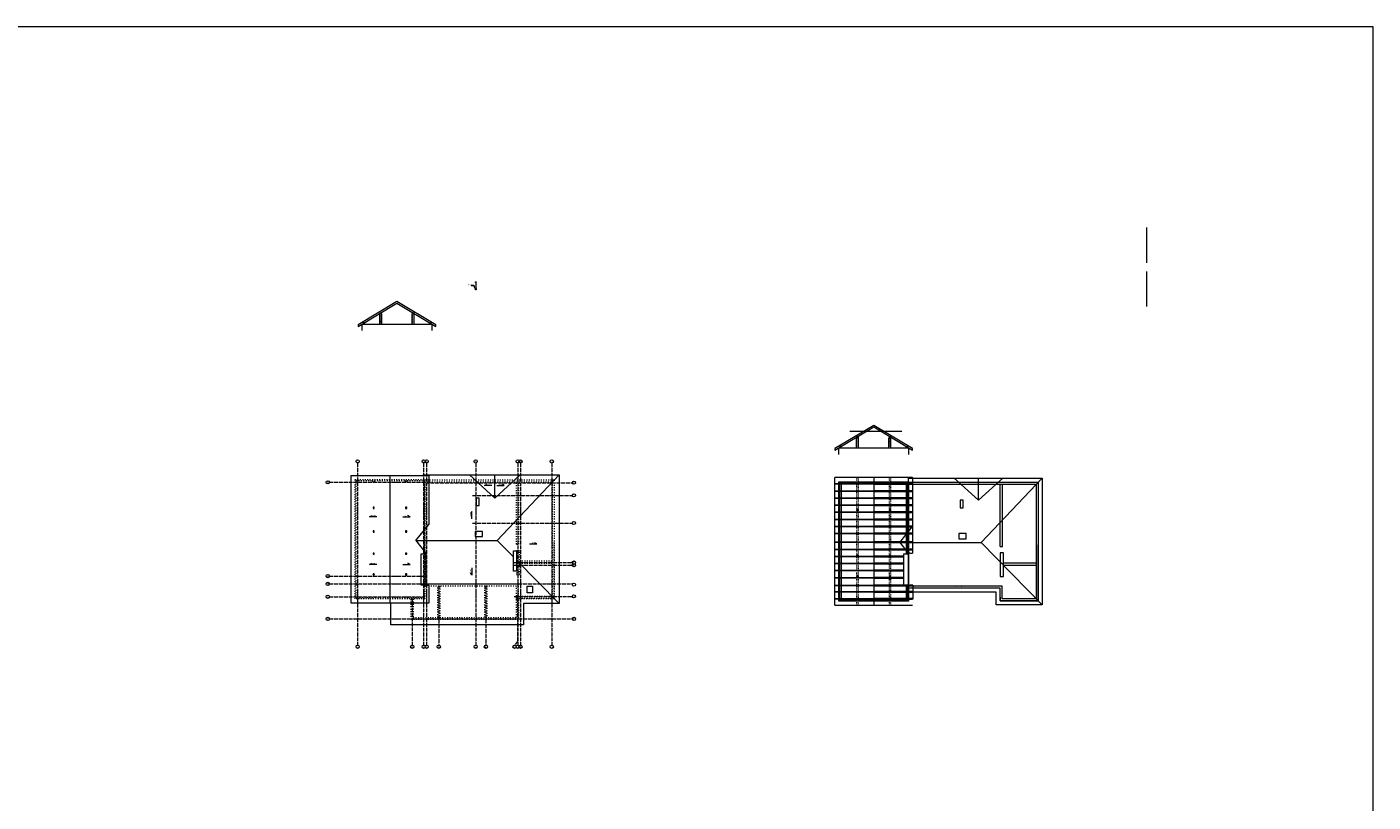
# Model space of a CAD drawing. Header units: millimetres. Extents: x 6506 to 39690, y 4581 to 25261.
# Tile 27 of 27: x 22987 to 39690, y 15641 to 25261. Entities that reach past the tile are written whole.
import ezdxf
from ezdxf import colors
from ezdxf.entities.mleader import LeaderData, LeaderLine
from ezdxf.enums import TextEntityAlignment as Align
from ezdxf.math import Vec2, Vec3

# ---------------------------------------------------------------- set-up
doc = ezdxf.new("R2010")
doc.units = ezdxf.units.MM
for name, pattern in [('ACAD_ISO03W100', [30, 12, -18]), ('ACAD_ISO04W100', [30, 24, -3, 0, -3]), ('Osie$0$CONTINOUS', [0])]:
    doc.linetypes.add(name, pattern=pattern)
doc.layers.get('0').update_dxf_attribs({"color": 251, "lineweight": 5})
for name, color, linetype, lineweight in [('A_KONST_ISTNIEJĄCE', 251, 'Continuous', 5), ('A_OPISY', 251, 'Continuous', 5), ('A_OSIE KONSTRUKCYJNE', 251, 'ACAD_ISO04W100', 5), ('A_RYNNY', 251, 'Continuous', 5), ('A_WIDOK', 251, 'Continuous', 5), ('A_WIDOK 2PLAN', 251, 'Continuous', 5)]:
    doc.layers.add(name, color=color, linetype=linetype, lineweight=lineweight)
doc.styles.add('ARIAL', font='arial.ttf')
doc.styles.add('DEMIURG_100_opisy', font='arial.ttf', dxfattribs={"width": 0.9, "height": 20})
doc.styles.add('MPP_opisy_1-100', font='romans.shx', dxfattribs={"width": 0.6, "height": 25})
doc.styles.get("Standard").update_dxf_attribs({"font": 'arial.ttf'})

# ---------------------------------------------------------------- blocks, each defined once
blk = doc.blocks.new('mpp_pochylnia1')
at = {"layer": 'A_OPISY'}
blk.add_lwpolyline([(82, 0), (-9, 0), (19, 16)], dxfattribs=at)
blk.add_lwpolyline([(82, 0), (-9, 0), (19, 16)], dxfattribs=at)
at = {"layer": 'A_OPISY', "style": 'MPP_opisy_1-100', "width": 0.6}
blk.add_attdef('%', (23, 5), '', height=25, dxfattribs=at)
blk = doc.blocks.new('OSI')
at = {"layer": 'A_OSIE KONSTRUKCYJNE', "ltscale": 2}
for p, q in [((16364, 22227), (16364, 19967)), ((17183, 22227), (17183, 19967)), ((17220, 22227), (17220, 19967)), ((17829, 22227), (17829, 19967)), ((18350, 22227), (18350, 19967)), ((18385, 22227), (18385, 19967)), ((18773, 22227), (18773, 19967)), ((16013, 21988), (17188, 21988)), ((17207, 21983), (19027, 21983)), ((17789, 21826), (19027, 21826)), ((17789, 21483), (19027, 21483)), ((18308, 20992), (19027, 20992)), ((18308, 20960), (19027, 20960)), ((16013, 20824), (17196, 20824)), ((16013, 20727), (19027, 20727)), ((16013, 20568), (17196, 20568)), ((17042, 20548), (17042, 19967)), ((17371, 20706), (17371, 19967)), ((17955, 20707), (17955, 19967)), ((18308, 20573), (19027, 20573)), ((18346, 20548), (18346, 20014)), ((16013, 20293), (19027, 20293)), ((18346, 20014), (18311, 19967))]:
    blk.add_line(p, q, dxfattribs=at)
at = {"layer": 'A_OSIE KONSTRUKCYJNE', "linetype": 'Continuous'}
for centre in [(16364, 22247), (17183, 22247), (17220, 22247), (17829, 22247), (18350, 22247), (18385, 22247), (18773, 22247), (15993, 21988), (19047, 21983), (19047, 21826), (19047, 21483), (19047, 20992), (19047, 20960), (15993, 20824), (15993, 20727), (19047, 20718), (15993, 20568), (19047, 20573), (15993, 20293), (19047, 20293), (16364, 19947), (17042, 19947), (17183, 19947), (17220, 19947), (17371, 19947), (17829, 19947), (17955, 19947), (18311, 19947), (18350, 19947), (18385, 19947), (18773, 19947)]:
    blk.add_circle(centre, 20, dxfattribs=at)
at = {"layer": 'A_OSIE KONSTRUKCYJNE', "linetype": 'Osie$0$CONTINOUS', "style": 'DEMIURG_100_opisy', "width": 0.9}
for s, p in [('1', (16364, 22247)), ('2', (17183, 22247)), ('3', (17220, 22247)), ('4', (17829, 22247)), ('5', (18350, 22247)), ('6', (18385, 22247)), ('7', (18773, 22247)), ('A', (15993, 21988)), ('B', (19047, 21983)), ('C', (19047, 21826)), ('D', (19047, 21483)), ('E', (19047, 20992)), ('F', (19047, 20960)), ('G', (15993, 20824)), ('H', (15993, 20727)), ('H', (19047, 20718)), ('I', (15993, 20568)), ('J', (19047, 20573)), ("K'", (15993, 20293)), ("K'", (19047, 20293)), ('1', (16364, 19947)), ("1'", (17042, 19947)), ('2', (17183, 19947)), ('3', (17220, 19947)), ("3'", (17371, 19947)), ('4', (17829, 19947)), ("4'", (17955, 19947)), ("4''", (18311, 19947)), ('5', (18350, 19947)), ('6', (18385, 19947)), ('7', (18773, 19947))]:
    blk.add_text(s, height=20, dxfattribs=at).set_placement(p, align=Align.MIDDLE_CENTER)

msp = doc.modelspace()

# ---------------------------------------------------------------- linework, layer by layer
at = {"layer": 'A_KONST_ISTNIEJĄCE', "ltscale": 2}
for p, q in [((35063.3, 19587.4), (35093.3, 19587.4)), ((33284.8, 19273.9), (33299.8, 19258.9)), ((33284.8, 19258.9), (33299.8, 19273.9)), ((33687.8, 19273.9), (33702.8, 19258.9)), ((33687.8, 19258.9), (33702.8, 19273.9)), ((33284.8, 18979.9), (33299.8, 18964.9)), ((33284.8, 18964.9), (33299.8, 18979.9)), ((33687.8, 18979.9), (33702.8, 18964.9)), ((33687.8, 18964.9), (33702.8, 18979.9)), ((33284.8, 18704.9), (33299.8, 18689.9)), ((33284.8, 18689.9), (33299.8, 18704.9)), ((33687.8, 18704.9), (33702.8, 18689.9)), ((33687.8, 18689.9), (33702.8, 18704.9)), ((33284.8, 18447.9), (33299.8, 18432.9)), ((33284.8, 18432.9), (33299.8, 18447.9)), ((33687.8, 18447.9), (33702.8, 18432.9)), ((33687.8, 18432.9), (33702.8, 18447.9))]:
    msp.add_line(p, q, dxfattribs=at)
for points in [[(6506.4, 11214.7), (39689.6, 11214.7), (39689.6, 25260.9), (6506.4, 25260.9)], [(28059.2, 21563.2), (27577.7, 21852.1), (27096.2, 21563.2), (27096.2, 21544.5), (27577.7, 21833.4), (28059.2, 21544.5)], [(27383.7, 21699), (27368.7, 21699), (27368.7, 21714), (27383.7, 21714)], [(27786.7, 21699), (27771.7, 21699), (27771.7, 21714), (27786.7, 21714)], [(27158.7, 21573), (27173.7, 21573), (27173.7, 21588), (27158.7, 21588)], [(27996.7, 21573), (27981.7, 21573), (27981.7, 21588), (27996.7, 21588)], [(33975.3, 20027.5), (33493.8, 20316.4), (33012.3, 20027.5), (33012.3, 20008.9), (33493.8, 20297.8), (33975.3, 20008.9)], [(33074.8, 20037.4), (33089.8, 20037.4), (33089.8, 20052.4), (33074.8, 20052.4)], [(33299.8, 20163.4), (33284.8, 20163.4), (33284.8, 20178.4), (33299.8, 20178.4)], [(33702.8, 20163.4), (33687.8, 20163.4), (33687.8, 20178.4), (33702.8, 20178.4)], [(33912.8, 20037.4), (33897.8, 20037.4), (33897.8, 20052.4), (33912.8, 20052.4)], [(33284.8, 19258.9), (33299.8, 19258.9), (33299.8, 19273.9), (33284.8, 19273.9)], [(33687.8, 19258.9), (33702.8, 19258.9), (33702.8, 19273.9), (33687.8, 19273.9)], [(33284.8, 18964.9), (33299.8, 18964.9), (33299.8, 18979.9), (33284.8, 18979.9)], [(33687.8, 18964.9), (33702.8, 18964.9), (33702.8, 18979.9), (33687.8, 18979.9)], [(33284.8, 18689.9), (33299.8, 18689.9), (33299.8, 18704.9), (33284.8, 18704.9)], [(33687.8, 18689.9), (33702.8, 18689.9), (33702.8, 18704.9), (33687.8, 18704.9)], [(33284.8, 18432.9), (33299.8, 18432.9), (33299.8, 18447.9), (33284.8, 18447.9)], [(33687.8, 18432.9), (33702.8, 18432.9), (33702.8, 18447.9), (33687.8, 18447.9)]]:
    msp.add_lwpolyline(points, close=True, dxfattribs=at)
for points in [[(27146.2, 21492), (27146.2, 21573), (28009.2, 21573), (28009.2, 21492)], [(27363.7, 21573), (27363.7, 21699), (27376.2, 21699)], [(27388.7, 21573), (27388.7, 21699), (27376.2, 21699)], [(27766.7, 21573), (27766.7, 21699), (27779.2, 21699)], [(27791.7, 21573), (27791.7, 21699), (27779.2, 21699)], [(33279.8, 20037.4), (33279.8, 20163.4), (33292.3, 20163.4)], [(33304.8, 20037.4), (33304.8, 20163.4), (33292.3, 20163.4)], [(33682.8, 20037.4), (33682.8, 20163.4), (33695.3, 20163.4)], [(33707.8, 20037.4), (33707.8, 20163.4), (33695.3, 20163.4)], [(33062.3, 19956.4), (33062.3, 20037.4), (33925.3, 20037.4), (33925.3, 19956.4)]]:
    msp.add_lwpolyline(points, dxfattribs=at)
at = {"layer": 'A_KONST_ISTNIEJĄCE', "linetype": 'ACAD_ISO03W100', "ltscale": 0.5}
for points in [[(27368.7, 21573), (27368.7, 21699), (27383.7, 21699), (27383.7, 21573)], [(27771.7, 21573), (27771.7, 21699), (27786.7, 21699), (27786.7, 21573)], [(33284.8, 20037.4), (33284.8, 20163.4), (33299.8, 20163.4), (33299.8, 20037.4)], [(33687.8, 20037.4), (33687.8, 20163.4), (33702.8, 20163.4), (33702.8, 20037.4)]]:
    msp.add_lwpolyline(points, dxfattribs=at)
at = {"layer": 'A_RYNNY', "linetype": 'ACAD_ISO03W100', "ltscale": 0.6}
for p, q in [((28552.4, 22094.5), (28552.4, 22003.6)), ((28562.4, 22094.5), (28562.4, 22003.6))]:
    msp.add_line(p, q, dxfattribs=at)
at = {"layer": 'A_RYNNY'}
for centre in [(28557.4, 22094.5), (28557.4, 22003.6)]:
    msp.add_circle(centre, 5, dxfattribs=at)
at = {"layer": 'A_WIDOK', "ltscale": 2}
for p, q in [((36879, 22771.8), (36879, 22335)), ((36879, 22227.6), (36879, 21790.9)), ((33197.1, 20242.9), (33844.1, 20242.9)), ((27490.7, 19693.7), (27490.7, 18111.7)), ((28792.2, 19413.2), (28477.1, 19700.7)), ((28792.2, 19413.2), (29107.4, 19700.7)), ((28792.2, 19413.2), (28792.2, 19700.7)), ((28822.2, 18888.2), (29592.2, 19700.7)), ((33975.3, 19667.4), (33012.3, 19667.4)), ((33012.3, 18085.4), (33012.3, 19667.4)), ((33493.8, 19667.4), (33493.8, 18085.4)), ((33975.3, 19667.4), (33975.3, 18731.2)), ((34795.3, 19386.9), (34493.3, 19662.4)), ((34795.3, 19386.9), (35097.3, 19662.4)), ((34795.3, 19386.9), (34795.3, 19662.4)), ((34825.3, 18861.9), (35583.3, 19662.4)), ((27812.8, 18888.2), (27972.2, 19087.7)), ((33815.9, 18861.9), (33975.3, 19061.4)), ((27812.8, 18888.2), (28822.2, 18888.2)), ((27812.8, 18888.2), (27938.2, 18731.2)), ((28822.2, 18888.2), (29023.2, 18683.6)), ((27938.2, 18722.7), (27938.2, 18731.2)), ((33815.9, 18861.9), (34825.3, 18861.9)), ((33815.9, 18861.9), (33920.3, 18731.2)), ((33941.3, 18731.2), (33920.3, 18731.2)), ((33920.3, 18731.2), (33920.3, 18722.7)), ((33941.3, 18731.2), (33975.3, 18731.2)), ((34825.3, 18861.9), (35583.3, 18090.4)), ((29061.2, 18645), (29592.2, 18104.7)), ((27938.2, 18334.7), (27972.2, 18334.7)), ((33925.3, 18334.7), (33975.3, 18334.7)), ((33977.3, 18334.7), (33977.3, 18160.4)), ((33012.3, 18085.4), (33975.3, 18085.4))]:
    msp.add_line(p, q, dxfattribs=at)
for points in [[(27972.2, 18334.7), (27972.2, 18111.7), (27009.2, 18111.7), (27009.2, 19693.7), (27972.2, 19693.7), (27972.2, 19087.7)], [(27906.7, 19693.7), (27906.7, 19700.7), (29592.2, 19700.7), (29592.2, 18104.7), (29149.2, 18104.7), (29149.2, 17840.7), (27906.7, 17840.7), (27500.7, 17840.7), (27500.7, 18111.7)], [(33898.8, 18722.7), (33898.8, 19605.9), (33913.8, 19605.9), (33913.8, 18722.7)], [(33869.3, 18693.5), (33495.8, 18693.5), (33495.8, 18685.5), (33869.3, 18685.5)], [(33869.3, 18605.5), (33495.8, 18605.5), (33495.8, 18597.5), (33869.3, 18597.5)], [(33869.3, 18517.5), (33495.8, 18517.5), (33495.8, 18509.5), (33869.3, 18509.5)], [(33869.3, 18429.5), (33495.8, 18429.5), (33495.8, 18421.5), (33869.3, 18421.5)], [(33883.3, 18334.7), (33495.8, 18334.7), (33495.8, 18326.7), (33977.3, 18326.7), (33977.3, 18334.7), (33941.3, 18334.7)], [(33913.8, 18334.7), (33913.8, 18147.9), (33898.8, 18147.9), (33898.8, 18334.7)]]:
    msp.add_lwpolyline(points, dxfattribs=at)
for points in [[(33493.8, 19593.4), (33493.8, 19585.4), (33012.3, 19585.4), (33012.3, 19593.4)], [(33073.8, 19605.9), (33088.8, 19605.9), (33088.8, 18147.9), (33073.8, 18147.9)], [(33493.8, 19593.4), (33493.8, 19585.4), (33975.3, 19585.4), (33975.3, 19593.4)], [(35583.3, 18294.4), (35583.3, 18090.4), (35013.3, 18090.4), (35013.3, 18244.4), (33925.3, 18244.4), (33925.3, 19662.4), (35583.3, 19662.4)], [(28599.2, 19321.2), (28599.2, 19413.2), (28561.2, 19413.2), (28561.2, 19321.2)], [(33493.8, 19505.4), (33493.8, 19497.4), (33012.3, 19497.4), (33012.3, 19505.4)], [(33493.8, 19417.4), (33493.8, 19409.4), (33012.3, 19409.4), (33012.3, 19417.4)], [(33493.8, 19505.4), (33493.8, 19497.4), (33975.3, 19497.4), (33975.3, 19505.4)], [(33493.8, 19417.4), (33493.8, 19409.4), (33975.3, 19409.4), (33975.3, 19417.4)], [(33493.8, 19329.4), (33493.8, 19321.4), (33012.3, 19321.4), (33012.3, 19329.4)], [(33493.8, 19241.4), (33493.8, 19233.4), (33012.3, 19233.4), (33012.3, 19241.4)], [(33493.8, 19329.4), (33493.8, 19321.4), (33975.3, 19321.4), (33975.3, 19329.4)], [(33493.8, 19241.4), (33493.8, 19233.4), (33975.3, 19233.4), (33975.3, 19241.4)], [(33493.8, 19153.4), (33493.8, 19145.4), (33012.3, 19145.4), (33012.3, 19153.4)], [(33493.8, 19065.4), (33493.8, 19057.4), (33012.3, 19057.4), (33012.3, 19065.4)], [(33493.8, 19153.4), (33493.8, 19145.4), (33975.3, 19145.4), (33975.3, 19153.4)], [(33493.8, 19065.4), (33493.8, 19057.4), (33975.3, 19057.4), (33975.3, 19065.4)], [(28548.2, 18936.2), (28639.2, 18936.2), (28639.2, 19001.2), (28548.2, 19001.2)], [(33493.8, 18977.4), (33493.8, 18969.4), (33012.3, 18969.4), (33012.3, 18977.4)], [(33493.8, 18977.4), (33493.8, 18969.4), (33975.3, 18969.4), (33975.3, 18977.4)], [(27880.2, 18722.7), (27938.2, 18722.7), (27938.2, 18334.7), (27880.2, 18334.7)], [(29061.2, 18508.8), (29023.2, 18508.8), (29023.2, 18758.7), (29061.2, 18758.7)], [(33495.8, 18869.5), (33495.8, 18861.5), (33014.3, 18861.5), (33014.3, 18869.5)], [(33495.8, 18781.5), (33495.8, 18773.5), (33014.3, 18773.5), (33014.3, 18781.5)], [(33495.8, 18869.5), (33495.8, 18861.5), (33977.3, 18861.5), (33977.3, 18869.5)], [(33495.8, 18781.5), (33495.8, 18773.5), (33977.3, 18773.5), (33977.3, 18781.5)], [(33867.3, 18722.7), (33925.3, 18722.7), (33925.3, 18334.7), (33867.3, 18334.7)], [(33495.8, 18693.5), (33495.8, 18685.5), (33014.3, 18685.5), (33014.3, 18693.5)], [(33495.8, 18605.5), (33495.8, 18597.5), (33014.3, 18597.5), (33014.3, 18605.5)], [(33495.8, 18517.5), (33495.8, 18509.5), (33014.3, 18509.5), (33014.3, 18517.5)], [(33495.8, 18429.5), (33495.8, 18421.5), (33014.3, 18421.5), (33014.3, 18429.5)], [(29194.1, 18318.9), (29258.6, 18318.9), (29258.6, 18239.6), (29194.1, 18239.6)], [(33495.8, 18334.7), (33495.8, 18326.7), (33014.3, 18326.7), (33014.3, 18334.7)], [(33495.8, 18253.5), (33495.8, 18245.5), (33014.3, 18245.5), (33014.3, 18253.5)], [(33495.8, 18253.5), (33495.8, 18245.5), (33977.3, 18245.5), (33977.3, 18253.5)], [(33493.8, 18168.4), (33493.8, 18160.4), (33012.3, 18160.4), (33012.3, 18168.4)], [(33493.8, 18168.4), (33493.8, 18160.4), (33975.3, 18160.4), (33975.3, 18168.4)]]:
    msp.add_lwpolyline(points, close=True, dxfattribs=at)
at = {"layer": 'A_WIDOK', "linetype": 'ACAD_ISO03W100', "ltscale": 0.5}
for points in [[(33284.8, 18085.4), (33284.8, 19667.4), (33299.8, 19667.4), (33299.8, 18085.4)], [(33687.8, 18085.4), (33687.8, 19667.4), (33702.8, 19667.4), (33702.8, 18085.4)]]:
    msp.add_lwpolyline(points, close=True, dxfattribs=at)
at = {"layer": 'A_WIDOK 2PLAN', "linetype": 'ACAD_ISO03W100'}
for p, q in [((27276.7, 19632.2), (27276.7, 19619.7)), ((27276.7, 19619.7), (27301.7, 19619.7)), ((27301.7, 19619.7), (27301.7, 19632.2)), ((27679.7, 19632.2), (27679.7, 19619.7)), ((27679.7, 19619.7), (27704.7, 19619.7)), ((27704.7, 19619.7), (27704.7, 19632.2)), ((29060.2, 18840.9), (29060.2, 19613.7)), ((29090.2, 18840.9), (29090.2, 19613.7)), ((27281.7, 19300.2), (27296.7, 19285.2)), ((27281.7, 19285.2), (27296.7, 19300.2)), ((27281.7, 19006.2), (27296.7, 18991.2)), ((27281.7, 18991.2), (27296.7, 19006.2)), ((29060.2, 18840.9), (29090.2, 18840.9)), ((29099.2, 18636.7), (29505.2, 18636.7)), ((29099.2, 18606.7), (29505.2, 18606.7)), ((27276.7, 18174.2), (27276.7, 18186.7)), ((27276.7, 18186.7), (27301.7, 18186.7)), ((27301.7, 18186.7), (27301.7, 18174.2)), ((27679.7, 18174.2), (27679.7, 18186.7)), ((27679.7, 18186.7), (27684.7, 18186.7)), ((27684.7, 18186.7), (27704.7, 18186.7)), ((27704.7, 18186.7), (27704.7, 18174.2))]:
    msp.add_line(p, q, dxfattribs=at)
at = {"layer": 'A_WIDOK 2PLAN', "ltscale": 2}
for p, q in [((33279.8, 19605.9), (33279.8, 19593.4)), ((33279.8, 19593.4), (33304.8, 19593.4)), ((33304.8, 19593.4), (33304.8, 19605.9)), ((33682.8, 19605.9), (33682.8, 19593.4)), ((33682.8, 19593.4), (33707.8, 19593.4)), ((33707.8, 19593.4), (33707.8, 19605.9)), ((35063.3, 18814.7), (35063.3, 19587.4)), ((35093.3, 18814.7), (35093.3, 19587.4)), ((27684.7, 19300.2), (27699.7, 19285.2)), ((27684.7, 19285.2), (27699.7, 19300.2)), ((27684.7, 19006.2), (27699.7, 18991.2)), ((27684.7, 18991.2), (27699.7, 19006.2)), ((27281.7, 18731.2), (27296.7, 18716.2)), ((27281.7, 18716.2), (27296.7, 18731.2)), ((27684.7, 18731.2), (27699.7, 18716.2)), ((27684.7, 18716.2), (27699.7, 18731.2)), ((35063.3, 18814.7), (35093.3, 18814.7)), ((35102.3, 18610.4), (35508.3, 18610.4)), ((35102.3, 18580.4), (35508.3, 18580.4)), ((27281.7, 18474.2), (27296.7, 18459.2)), ((27281.7, 18459.2), (27296.7, 18474.2)), ((27684.7, 18474.2), (27699.7, 18459.2)), ((27684.7, 18459.2), (27699.7, 18474.2)), ((33279.8, 18147.9), (33279.8, 18160.4)), ((33279.8, 18160.4), (33304.8, 18160.4)), ((33304.8, 18160.4), (33304.8, 18147.9)), ((33682.8, 18147.9), (33682.8, 18160.4)), ((33682.8, 18160.4), (33687.8, 18160.4)), ((33687.8, 18160.4), (33707.8, 18160.4)), ((33707.8, 18160.4), (33707.8, 18147.9))]:
    msp.add_line(p, q, dxfattribs=at)
at = {"layer": 'A_WIDOK 2PLAN', "linetype": 'ACAD_ISO03W100'}
for points in [[(27059.2, 19643.7), (27922.2, 19643.7), (27922.2, 18161.7), (27059.2, 18161.7)], [(29505.2, 18320.7), (29505.2, 18191.7), (29085.2, 18191.7), (29085.2, 18345.7), (27922.2, 18345.7), (27922.2, 19613.7), (29505.2, 19613.7)], [(29530.2, 18320.7), (29530.2, 18166.7), (29060.2, 18166.7), (29060.2, 18320.7), (27924.2, 18320.7), (27924.2, 19638.7), (29530.2, 19638.7)], [(27281.7, 19285.2), (27296.7, 19285.2), (27296.7, 19300.2), (27281.7, 19300.2)], [(27281.7, 18991.2), (27296.7, 18991.2), (27296.7, 19006.2), (27281.7, 19006.2)], [(29061.2, 18465.7), (29099.2, 18465.7), (29099.2, 18758.7), (29061.2, 18758.7)], [(27756.2, 18161.7), (27780.2, 18161.7), (27780.2, 17932.7), (29060.2, 17932.7), (29060.2, 18148.7), (29060.2, 18166.7), (29084.2, 18166.7), (29084.2, 18148.7), (29084.2, 17908.7), (27756.2, 17908.7)]]:
    msp.add_lwpolyline(points, close=True, dxfattribs=at)
for points in [[(27276.7, 18174.2), (27070.7, 18174.2), (27070.7, 19632.2), (27276.7, 19632.2)], [(27301.7, 19632.2), (27679.7, 19632.2)], [(27704.7, 19632.2), (27910.7, 19632.2), (27910.7, 18174.2), (27704.7, 18174.2)], [(29060.2, 18209.7), (29060.2, 18166.7), (29530.2, 18166.7), (29530.2, 18860.7)], [(28085.2, 17932.7), (28085.2, 18320.7), (28109.2, 18320.7), (28109.2, 17932.7)], [(28669.2, 17932.7), (28669.2, 18320.7), (28693.2, 18320.7), (28693.2, 17932.7)], [(27679.7, 18174.2), (27301.7, 18174.2)]]:
    msp.add_lwpolyline(points, dxfattribs=at)
at = {"layer": 'A_WIDOK 2PLAN', "ltscale": 2}
for points in [[(33062.3, 19617.4), (33925.3, 19617.4), (33925.3, 18135.4), (33062.3, 18135.4)], [(35508.3, 18294.4), (35508.3, 18165.4), (35088.3, 18165.4), (35088.3, 18319.4), (33925.3, 18319.4), (33925.3, 19587.4), (35508.3, 19587.4)], [(35533.3, 18294.4), (35533.3, 18140.4), (35063.3, 18140.4), (35063.3, 18294.4), (33927.3, 18294.4), (33927.3, 19612.4), (35533.3, 19612.4)], [(34602.3, 19294.9), (34602.3, 19386.9), (34564.3, 19386.9), (34564.3, 19294.9)], [(27684.7, 19285.2), (27699.7, 19285.2), (27699.7, 19300.2), (27684.7, 19300.2)], [(27684.7, 18991.2), (27699.7, 18991.2), (27699.7, 19006.2), (27684.7, 19006.2)], [(34551.3, 18909.9), (34642.3, 18909.9), (34642.3, 18974.9), (34551.3, 18974.9)], [(27281.7, 18716.2), (27296.7, 18716.2), (27296.7, 18731.2), (27281.7, 18731.2)], [(27684.7, 18716.2), (27699.7, 18716.2), (27699.7, 18731.2), (27684.7, 18731.2)], [(35064.3, 18439.4), (35102.3, 18439.4), (35102.3, 18732.4), (35064.3, 18732.4)], [(27281.7, 18459.2), (27296.7, 18459.2), (27296.7, 18474.2), (27281.7, 18474.2)], [(27684.7, 18459.2), (27699.7, 18459.2), (27699.7, 18474.2), (27684.7, 18474.2)]]:
    msp.add_lwpolyline(points, close=True, dxfattribs=at)
for points in [[(33279.8, 18147.9), (33073.8, 18147.9), (33073.8, 19605.9), (33279.8, 19605.9)], [(33304.8, 19605.9), (33682.8, 19605.9)], [(33707.8, 19605.9), (33913.8, 19605.9), (33913.8, 18722.7)], [(35063.3, 18183.4), (35063.3, 18140.4), (35533.3, 18140.4), (35533.3, 18834.4)], [(33913.8, 18334.7), (33913.8, 18147.9), (33707.8, 18147.9)], [(33682.8, 18147.9), (33304.8, 18147.9)]]:
    msp.add_lwpolyline(points, dxfattribs=at)

# ---------------------------------------------------------------- block references
at = {"layer": 'A_OPISY'}
ref = msp.add_blockref('mpp_pochylnia1', (28672.6, 19569.3), dxfattribs=at)
ref.add_attrib('%', '34%', (28694.1, 19574), dxfattribs={"layer": '0', "height": 16, "style": 'ARIAL', "width": 0.9})
ref = msp.add_blockref('mpp_pochylnia1', (28901.1, 19569.3), dxfattribs=dict(at, xscale=-1, rotation=359.9999999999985))
ref.add_attrib('%', '34%', (28839.7, 19574), dxfattribs={"layer": '0', "height": 16, "rotation": 360, "style": 'ARIAL', "width": 0.9})
ref = msp.add_blockref('mpp_pochylnia1', (28508.3, 19240.4), dxfattribs=dict(at, xscale=-1, rotation=89.9999999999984))
ref.add_attrib('%', '29%', (28503.6, 19179), dxfattribs={"layer": '0', "height": 16, "rotation": 90, "style": 'ARIAL', "width": 0.9})
ref = msp.add_blockref('mpp_pochylnia1', (27247.5, 19183.2), dxfattribs=at)
ref.add_attrib('%', '31%', (27269, 19187.9), dxfattribs={"layer": '0', "height": 16, "style": 'ARIAL', "width": 0.9})
ref = msp.add_blockref('mpp_pochylnia1', (27734, 19183.2), dxfattribs=dict(at, xscale=-1, rotation=359.9999999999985))
ref.add_attrib('%', '31%', (27672.6, 19187.9), dxfattribs={"layer": '0', "height": 16, "rotation": 360, "style": 'ARIAL', "width": 0.9})
ref = msp.add_blockref('mpp_pochylnia1', (29306.2, 18844.5), dxfattribs=dict(at, xscale=-1, rotation=359.9999999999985))
ref.add_attrib('%', '31%', (29244.8, 18849.2), dxfattribs={"layer": '0', "height": 16, "rotation": 360, "style": 'ARIAL', "width": 0.9})
ref = msp.add_blockref('mpp_pochylnia1', (27247.5, 18589.1), dxfattribs=at)
ref.add_attrib('%', '31%', (27269, 18593.8), dxfattribs={"layer": '0', "height": 16, "style": 'ARIAL', "width": 0.9})
ref = msp.add_blockref('mpp_pochylnia1', (27734, 18589.1), dxfattribs=dict(at, xscale=-1, rotation=359.9999999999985))
ref.add_attrib('%', '31%', (27672.6, 18593.8), dxfattribs={"layer": '0', "height": 16, "rotation": 360, "style": 'ARIAL', "width": 0.9})
ref = msp.add_blockref('mpp_pochylnia1', (28508.3, 18466.9), dxfattribs=dict(at, rotation=90.0000000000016))
ref.add_attrib('%', '27%', (28503.6, 18488.7), dxfattribs={"layer": '0', "height": 16, "rotation": 90, "style": 'ARIAL', "width": 0.9})
at = {"layer": 'A_OSIE KONSTRUKCYJNE'}
msp.add_blockref('OSI', (10726.2, -2378.5), dxfattribs=at)

# ---------------------------------------------------------------- texts
at = {"layer": 'A_OPISY'}
msp.add_text('RS %%C10', height=11, dxfattribs=at).set_placement((28457.3, 22055))
at = {"layer": 'A_OPISY', "char_height": 10, "attachment_point": 1}
for insert in [(34441, 19596.5), (34506.8, 18319.4)]:
    msp.add_mtext_dynamic_manual_height_columns('słupy co 250cm', width=254.354, gutter_width=0, heights=[12.8], dxfattribs=dict(at, insert=insert))
at = {"layer": 'A_OPISY', "transparency": 33554559, "char_height": 8, "attachment_point": 5, "rotation": 90.4248}
for insert in [(33292.7, 19132.6), (33696.7, 19132.6)]:
    msp.add_mtext_dynamic_manual_height_columns('h.spodu belki=126cm', width=138, gutter_width=12.5, heights=[0], dxfattribs=dict(at, insert=insert))

# ---------------------------------------------------------------- leaders
at = {"layer": 'A_OPISY'}
ml = msp.add_multileader_mtext('Standard', dxfattribs=at)
ml.set_content('', color=256)
ml.set_leader_properties()
ml.build(insert=Vec2(0, 0))
ml.multileader.update_dxf_attribs({"dogleg_length": 35})
ctx = ml.context
ctx.base_point, ctx.plane_origin = Vec3(28494.3, 22052.6), Vec3(28595.6, 22002)
ctx.text_align_type = 2
notes = []
notes.append((ctx, [(0, (1, 1, 0), (28533.3, 22052.6), (-1, 0), 35, [(0, [(28556, 22008.4)], 0, [])])]))
ctx.mtext.insert, ctx.mtext.alignment, ctx.mtext.flow_direction = Vec3(28496.3, 22054.6), 3, 5
for ctx, leaders in notes:
    for number, flags, end, landing, length, lines in leaders:
        leader = LeaderData()
        leader.index, (leader.has_last_leader_line, leader.has_dogleg_vector, leader.attachment_direction) = number, flags
        leader.last_leader_point, leader.dogleg_vector, leader.dogleg_length = Vec3(end), Vec3(landing), length
        for number, points, colour, breaks in lines:
            line = LeaderLine()
            line.index, line.vertices, line.color, line.breaks = number, Vec3.list(points), colors.encode_raw_color(colour), breaks
            leader.lines.append(line)
        ctx.leaders.append(leader)

doc.saveas('drawing.dxf')
